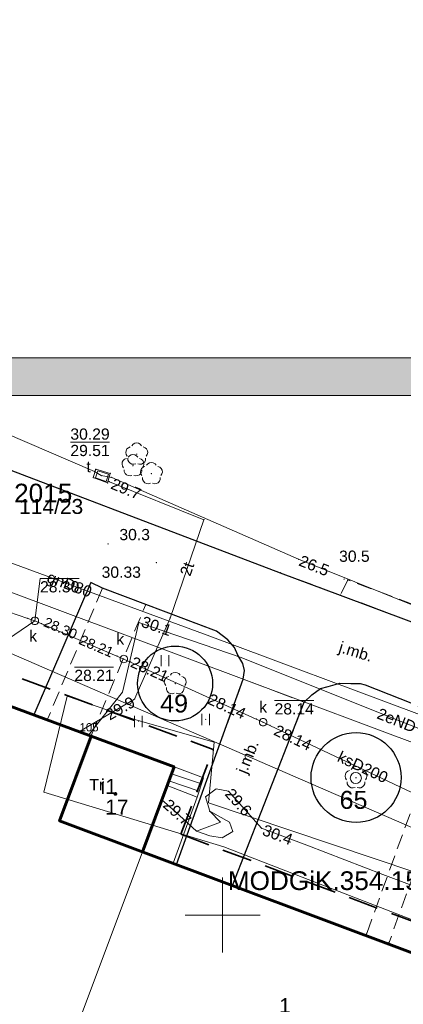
# Model space of a CAD drawing. Extents: x 5468194 to 5468404, y 5919486 to 5919674.
# Tile 10 of 13: x 5468336 to 5468362, y 5919594 to 5919660. Entities that reach past the tile are written whole.
import ezdxf
from ezdxf.enums import TextEntityAlignment as Align

# ---------------------------------------------------------------- set-up
doc = ezdxf.new("R2010")
doc.units = 0
doc.header["$PDSIZE"] = 0.75
doc.linetypes.add('PRZER2-1', pattern=[3, 2, -1])
doc.linetypes.add('PRZER3-1', pattern=[4, 3, -1])
doc.layers.get('0').update_dxf_attribs({"color": 253, "linetype": 'CONTINUOUS', "lineweight": 13})
for name, color, linetype, lineweight in [('GESBLO', 253, 'CONTINUOUS', 18), ('GESBLO_O', 253, 'CONTINUOUS', 18), ('GESBZO', 253, 'CONTINUOUS', 50), ('GESBZO_O', 253, 'CONTINUOUS', 50), ('GESDZI', 30, 'CONTINUOUS', 18), ('GESDZI_O', 30, 'CONTINUOUS', 18), ('GESSCH', 253, 'CONTINUOUS', 18), ('GOSRBG', 253, 'CONTINUOUS', 18), ('GOSRBG_O', 253, 'CONTINUOUS', 18), ('GSLKRW', 253, 'CONTINUOUS', 25), ('GSPPRB', 253, 'CONTINUOUS', 20), ('GSPPRB_O', 253, 'CONTINUOUS', 20), ('GSPRDL', 253, 'CONTINUOUS', 18), ('GSPWPN', 253, 'CONTINUOUS', 13), ('GSPWPN_O', 253, 'CONTINUOUS', 13), ('GSPWPS', 253, 'CONTINUOUS', 13), ('GSPWPS_O', 253, 'CONTINUOUS', 13), ('GSSKOA', 253, 'PRZER3-1', 18), ('GSSKOA_O', 253, 'PRZER3-1', 18), ('GSSKOD', 253, 'PRZER2-1', 18), ('GSSUTR', 253, 'PRZER2-1', 18), ('GULEPR', 253, 'CONTINUOUS', 18), ('GULEPR_O', 253, 'CONTINUOUS', 18), ('GULGPR', 253, 'CONTINUOUS', 18), ('GULGPR_O', 253, 'CONTINUOUS', 18), ('GULKPR', 253, 'CONTINUOUS', 18), ('GULKPR_O', 253, 'CONTINUOUS', 18), ('GULTPR', 253, 'CONTINUOUS', 18), ('GULTPR_O', 253, 'CONTINUOUS', 18), ('GUPETS', 253, 'CONTINUOUS', 18), ('GUPETS_O', 253, 'CONTINUOUS', 18), ('GUPIWZ', 253, 'CONTINUOUS', 18), ('GUPIWZ_O', 253, 'CONTINUOUS', 18), ('GUPKSD', 253, 'CONTINUOUS', 18), ('GUPPRZ', 253, 'CONTINUOUS', 18), ('GUPPRZ_O', 253, 'CONTINUOUS', 18), ('GUSIKP', 253, 'CONTINUOUS', 18), ('ZZ_budynek - termomodernizacja', 250, 'CONTINUOUS', 60), ('ZZ_korona', 94, 'CONTINUOUS', 30), ('ZZ_ramka', 250, 'CONTINUOUS', 13), ('ZZ_rzeczywisty obwód pnia', 6, 'CONTINUOUS', 13), ('ZZ_waloryzacja A', 30, 'CONTINUOUS', 30), ('ZZ_waloryzacja B', 5, 'CONTINUOUS', 30), ('ZZ_zakres oddziaływania prac', 40, 'PRZER2-1', 35)]:
    doc.layers.add(name, color=color, linetype=linetype, lineweight=lineweight)
doc.styles.add('GEO-INFO', font='arial.ttf')

# ---------------------------------------------------------------- blocks, each defined once
blk = doc.blocks.new('POINT')
at = {"color": 0}
blk.add_point((0, 0), dxfattribs=at)
blk = doc.blocks.new('KOLO')
blk.add_hatch(color=0).paths.add_polyline_path([(-0.5, 0), (-0.482963, -0.12941), (-0.433013, -0.25), (-0.353553, -0.353553), (-0.25, -0.433013), (-0.12941, -0.482963), (0, -0.5), (0.12941, -0.482963), (0.25, -0.433013), (0.353553, -0.353553), (0.433013, -0.25), (0.482963, -0.12941), (0.5, 0), (0.482963, 0.12941), (0.433013, 0.25), (0.353553, 0.353553), (0.25, 0.433013), (0.12941, 0.482963), (0, 0.5), (-0.12941, 0.482963), (-0.25, 0.433013), (-0.353553, 0.353553), (-0.433013, 0.25), (-0.482963, 0.12941)])
blk = doc.blocks.new('PROSTOKAT1_5-1_PELNY')
at = {"color": 0}
blk.add_lwpolyline([(0.75, -0.5), (-0.75, -0.5), (-0.75, 0.5), (0.75, 0.5)], close=True, dxfattribs=at)
blk = doc.blocks.new('SPTRW')
at = {"color": 0}
for points in [[(-0.51332, 0.7233), (-0.51332, -0.7767)], [(0.48668, -0.7767), (0.48668, 0.7233)]]:
    blk.add_lwpolyline(points, dxfattribs=at)
blk = doc.blocks.new('SPDLP')
blk.add_hatch(color=0).paths.add_polyline_path([(0, -0.09), (0.027812, -0.085595), (0.052901, -0.072812), (0.072812, -0.052901), (0.085595, -0.027812), (0.09, 0), (0.085595, 0.027812), (0.072812, 0.052901), (0.052901, 0.072812), (0.027812, 0.085595), (0, 0.09), (-0.027812, 0.085595), (-0.052901, 0.072812), (-0.072812, 0.052901), (-0.085595, 0.027812), (-0.09, 0), (-0.085595, -0.027812), (-0.072812, -0.052901), (-0.052901, -0.072812), (-0.027812, -0.085595)])
at = {"color": 0}
for points in [[(-0.648554, 1.126667), (-0.481106, 1.325358), (-0.255912, 1.454989), (0, 1.5), (0.255912, 1.454989), (0.481106, 1.325358), (0.648554, 1.126667)], [(-1.271938, -0.268652), (-1.40916, -0.048001), (-1.462858, 0.20623), (-1.426585, 0.463525), (-1.304695, 0.693003), (-1.11182, 0.867117), (-0.871109, 0.964971)], [(0.871109, 0.964971), (1.11182, 0.867117), (1.304695, 0.693003), (1.426585, 0.463525), (1.462858, 0.20623), (1.40916, -0.048001), (1.271938, -0.268652)], [(-0.137547, -1.292703), (-0.389802, -1.355024), (-0.648184, -1.327532), (-0.881678, -1.213525), (-1.062258, -1.026689), (-1.168249, -0.78945), (-1.186929, -0.530282)], [(1.186929, -0.530282), (1.168249, -0.78945), (1.062258, -1.026689), (0.881678, -1.213525), (0.648184, -1.327532), (0.389802, -1.355024), (0.137547, -1.292703)]]:
    blk.add_lwpolyline(points, dxfattribs=at)
blk = doc.blocks.new('OKRAG_PELNY')
at = {"color": 0}
blk.add_lwpolyline([(0, 0.5), (0.12941, 0.482963), (0.25, 0.433013), (0.353553, 0.353553), (0.433013, 0.25), (0.482963, 0.12941), (0.5, 0), (0.482963, -0.12941), (0.433013, -0.25), (0.353553, -0.353553), (0.25, -0.433013), (0.12941, -0.482963), (0, -0.5), (-0.12941, -0.482963), (-0.25, -0.433013), (-0.353553, -0.353553), (-0.433013, -0.25), (-0.482963, -0.12941), (-0.5, 0), (-0.482963, 0.12941), (-0.433013, 0.25), (-0.353553, 0.353553), (-0.25, 0.433013), (-0.12941, 0.482963)], close=True, dxfattribs=at)

msp = doc.modelspace()

# ---------------------------------------------------------------- hatches: boundary and pattern name
at = {"layer": 'ZZ_ramka', "true_color": 0xffffff}
h = msp.add_hatch(color=7, dxfattribs=at)
h.paths.add_polyline_path([(5468401.523, 5919491.204), (5468201.523, 5919491.204), (5468201.523, 5919634.704), (5468401.523, 5919634.704)], flags=16)
h.paths.add_polyline_path([(5468194.023, 5919637.204), (5468404.023, 5919637.204), (5468404.023, 5919488.704), (5468194.023, 5919488.704)])

# ---------------------------------------------------------------- linework, layer by layer
at = {"linetype": 'Continuous', "lineweight": 13, "elevation": 100, "flags": 128}
for points in [[(5468350, 5919597.5), (5468350, 5919602.5)], [(5468347.5, 5919600), (5468352.5, 5919600)]]:
    msp.add_lwpolyline(points, dxfattribs=at)
at = {"layer": 'GESBLO', "linetype": 'Continuous', "lineweight": 18, "elevation": 10.18}
for points in [[(5468324.608, 5919550.595), (5468340.223, 5919592.394), (5468344.651, 5919604.234), (5468339.13, 5919606.287), (5468341.233, 5919611.948), (5468335.033, 5919614.243), (5468328.674, 5919597.162), (5468320.465, 5919575.139), (5468292.6, 5919585.725), (5468302.084, 5919611.222), (5468287.766, 5919616.312), (5468277.091, 5919588.06), (5468273.766, 5919579.265), (5468316.018, 5919563.219), (5468312.976, 5919555.043)], [(5468363.645, 5919583.746), (5468368.102, 5919595.426), (5468344.651, 5919604.234), (5468340.223, 5919592.394)]]:
    msp.add_lwpolyline(points, close=True, dxfattribs=at)
at = {"layer": 'GESBZO', "linetype": 'Continuous', "lineweight": 50, "elevation": 10.18}
for points in [[(5468324.608, 5919550.595), (5468340.223, 5919592.394), (5468363.645, 5919583.746), (5468368.102, 5919595.426), (5468344.651, 5919604.234), (5468339.13, 5919606.287), (5468341.233, 5919611.948), (5468335.033, 5919614.243), (5468328.674, 5919597.162), (5468320.465, 5919575.139), (5468292.6, 5919585.725), (5468302.084, 5919611.222), (5468287.766, 5919616.312), (5468277.091, 5919588.06), (5468273.766, 5919579.265), (5468316.018, 5919563.219), (5468312.976, 5919555.043)], [(5468346.764, 5919609.895), (5468344.651, 5919604.234), (5468339.13, 5919606.287), (5468341.233, 5919611.948)]]:
    msp.add_lwpolyline(points, close=True, dxfattribs=at)
at = {"layer": 'GESDZI', "linetype": 'Continuous', "lineweight": 18, "elevation": 10.22}
for points in [[(5468275.114, 5919656.356), (5468275.54, 5919655.03), (5468276.59, 5919652.23), (5468277.95, 5919649.56), (5468279.68, 5919646.93), (5468281.69, 5919644.67), (5468283.94, 5919642.67), (5468286.47, 5919640.95), (5468289.38, 5919639.2), (5468295.57, 5919636.55), (5468302.78, 5919633.88), (5468315.05, 5919629.35), (5468371.88, 5919608.07), (5468381.59, 5919595.7), (5468386.34, 5919605.41), (5468396.01, 5919601.52), (5468401.165, 5919609.409)], [(5468342.3, 5919490.53), (5468380.89, 5919593.82), (5468381.59, 5919595.7), (5468371.88, 5919608.07), (5468315.05, 5919629.35), (5468302.78, 5919633.88), (5468295.57, 5919636.55), (5468289.38, 5919639.2), (5468286.47, 5919640.95), (5468283.94, 5919642.67), (5468281.69, 5919644.67), (5468279.68, 5919646.93), (5468277.95, 5919649.56), (5468276.59, 5919652.23), (5468275.54, 5919655.03), (5468275.114, 5919656.356)]]:
    msp.add_lwpolyline(points, dxfattribs=at)
at = {"layer": 'GESSCH', "linetype": 'Continuous', "lineweight": 18, "elevation": 10.18}
for points in [[(5468346.764, 5919609.895), (5468348.734, 5919609.164), (5468348.309, 5919607.882), (5468346.302, 5919608.656)], [(5468346.302, 5919608.656), (5468348.309, 5919607.882), (5468346.708, 5919603.461), (5468344.651, 5919604.234)]]:
    msp.add_lwpolyline(points, close=True, dxfattribs=at)
at = {"layer": 'GESSCH', "linetype": 'Continuous', "lineweight": 18, "elevation": 10.18, "flags": 128}
for points in [[(5468348.6, 5919608.76), (5468346.589, 5919609.426)], [(5468348.443, 5919608.285), (5468346.414, 5919608.957)]]:
    msp.add_lwpolyline(points, dxfattribs=at)
at = {"layer": 'GOSRBG', "linetype": 'Continuous', "lineweight": 18, "elevation": 10.04}
for points in [[(5468265.344, 5919659.794), (5468259.784, 5919650.547), (5468390.529, 5919593.714), (5468400.349, 5919607.998), (5468401.028, 5919609.037)], [(5468344.206, 5919613.044), (5468339.634, 5919614.611), (5468338.067, 5919608.211), (5468350.084, 5919604.554), (5468370.983, 5919596.455), (5468367.979, 5919580.258), (5468364.975, 5919561.449), (5468375.682, 5919554.637), (5468380.283, 5919552.873)], [(5468381.743, 5919556.827), (5468378.31, 5919558.131), (5468368.906, 5919564.662), (5468373.869, 5919599.146), (5468349.052, 5919607.505), (5468349.443, 5919611.554), (5468344.206, 5919613.044)]]:
    msp.add_lwpolyline(points, dxfattribs=at)
at = {"layer": 'GSLKRW', "linetype": 'Continuous', "lineweight": 25, "elevation": 10.18}
for points in [[(5468330.71, 5919631.68), (5468353.84, 5919622.86)], [(5468351.382, 5919615.744), (5468351.471, 5919616.339), (5468351.358, 5919616.799), (5468351.009, 5919617.364), (5468350.785, 5919617.88), (5468350.358, 5919618.385), (5468349.582, 5919618.957), (5468344.87, 5919620.74), (5468341.98, 5919621.83), (5468341.209, 5919622.202), (5468337.396, 5919613.369)], [(5468346.922, 5919603.381), (5468351.382, 5919615.744)], [(5468355.449, 5919614.221), (5468355.952, 5919614.703), (5468356.527, 5919615.129), (5468357.05, 5919615.269), (5468357.81, 5919615.479), (5468358.551, 5919615.462), (5468359.17, 5919615.462), (5468359.51, 5919615.366), (5468364.86, 5919613.27)], [(5468350.657, 5919601.979), (5468355.449, 5919614.221)]]:
    msp.add_lwpolyline(points, dxfattribs=at)
msp.add_lwpolyline([(5468353.84, 5919622.86), (5468357.85, 5919621.37), (5468373.78, 5919615.39, -0.061384), (5468375.81, 5919614.36, -0.063108), (5468378.16, 5919612.42, -0.057977), (5468380.58, 5919609.19), (5468382.05, 5919606.55), (5468383.2, 5919604.88), (5468384.53, 5919603.31), (5468384.927, 5919602.967), (5468387.19, 5919601.01), (5468389.12, 5919599.81)], format="xyb", dxfattribs=at)
at = {"layer": 'GSPPRB', "linetype": 'Continuous', "lineweight": 20}
for p in [(5468341.45, 5919629.63, 10.28), (5468341.54, 5919629.77, 10.28), (5468342.5, 5919629.49, 10.28), (5468341.37, 5919629.22, 10.28), (5468342.33, 5919628.86, 10.28), (5468342.45, 5919628.94, 10.28), (5468342.6, 5919629.23, 10.28), (5468348.75, 5919626.4, 10.28), (5468353.84, 5919622.86, 10.28), (5468358.35, 5919622.38, 10.28), (5468341.98, 5919621.83, 10.28), (5468357.85, 5919621.37, 10.28), (5468344.87, 5919620.74, 10.28), (5468346.5, 5919619.83, 10.28), (5468344.13, 5919614.43, 10.28), (5468338.34, 5919613.12, 10.28), (5468342.131, 5919613.379, 10.28), (5468340.45, 5919612.27, 10.28), (5468341.06, 5919612.012, 10.28), (5468341.26, 5919612.03, 10.28), (5468345.941, 5919607.69, 10.28), (5468349.142, 5919606.935, 10.28), (5468359.61, 5919598.78, 10.28), (5468361.11, 5919598.18, 10.28)]:
    msp.add_point(p, dxfattribs=at)
at = {"layer": 'GSSKOA', "linetype": 'PRZER3-1', "lineweight": 18, "ltscale": 0.5, "elevation": 10.18}
for points in [[(5468373.78, 5919615.39), (5468357.85, 5919621.37), (5468353.84, 5919622.86), (5468330.71, 5919631.68)], [(5468335.033, 5919614.243), (5468337.396, 5919613.369), (5468341.209, 5919622.202), (5468341.98, 5919621.83), (5468344.87, 5919620.74), (5468349.582, 5919618.957), (5468350.358, 5919618.385), (5468350.785, 5919617.88), (5468351.009, 5919617.364), (5468351.358, 5919616.799), (5468351.471, 5919616.339), (5468351.382, 5919615.744), (5468355.449, 5919614.221), (5468355.952, 5919614.703), (5468356.527, 5919615.129), (5468357.05, 5919615.269), (5468357.81, 5919615.479), (5468358.551, 5919615.462), (5468359.17, 5919615.462), (5468359.51, 5919615.366), (5468364.86, 5919613.27)], [(5468346.922, 5919603.381), (5468351.382, 5919615.744), (5468355.449, 5919614.221)], [(5468355.449, 5919614.221), (5468350.657, 5919601.979)]]:
    msp.add_lwpolyline(points, dxfattribs=at)
at = {"layer": 'GSSKOD', "linetype": 'PRZER2-1', "lineweight": 18, "ltscale": 0.5, "elevation": 10.18}
for points in [[(5468387.605, 5919616.776), (5468388.15, 5919613.7), (5468388.44, 5919611.54), (5468388.66, 5919609.61), (5468389, 5919605.04, -0.185066), (5468387.53, 5919603.02), (5468386.59, 5919603), (5468385.22, 5919604.26), (5468384.48, 5919604.99), (5468383.93, 5919605.78), (5468382.81, 5919607.44), (5468381.61, 5919609.64), (5468380.45, 5919611.41), (5468378.95, 5919613.28), (5468377.49, 5919614.52), (5468376.49, 5919615.27, 0.059951), (5468373.95, 5919616.53), (5468358.35, 5919622.38), (5468357.85, 5919621.37)], [(5468357.85, 5919621.37), (5468373.78, 5919615.39, -0.061384), (5468375.81, 5919614.36, -0.063108), (5468378.16, 5919612.42, -0.057977), (5468380.58, 5919609.19), (5468382.05, 5919606.55, 0.049931), (5468384.53, 5919603.31), (5468387.19, 5919601.01), (5468389.12, 5919599.81), (5468394.08, 5919607.08, -0.387526), (5468392.04, 5919606.87, -0.077498), (5468391.35, 5919607.6, -0.084562), (5468390.49, 5919610.14), (5468389.731, 5919616.028)]]:
    msp.add_lwpolyline(points, format="xyb", dxfattribs=at)
for points in [[(5468341.26, 5919612.03), (5468344.87, 5919620.74), (5468341.98, 5919621.83), (5468338.34, 5919613.12), (5468338.303, 5919613.032)], [(5468341.233, 5919611.948), (5468341.26, 5919612.03)]]:
    msp.add_lwpolyline(points, dxfattribs=at)
msp.add_lwpolyline([(5468361.07, 5919598.068), (5468359.558, 5919598.636), (5468359.61, 5919598.78), (5468364.86, 5919613.27), (5468366.3, 5919612.73), (5468361.11, 5919598.18)], close=True, dxfattribs=at)
at = {"layer": 'GSSUTR', "linetype": 'PRZER2-1', "lineweight": 18, "ltscale": 0.5, "elevation": 10.1}
for points in [[(5468346.167, 5919617.012), (5468346.157, 5919616.992), (5468346.177, 5919616.992)], [(5468344.388, 5919612.949), (5468344.378, 5919612.929), (5468344.398, 5919612.929)], [(5468348.871, 5919613.087), (5468348.861, 5919613.067), (5468348.881, 5919613.067)]]:
    msp.add_lwpolyline(points, close=True, dxfattribs=at)
at = {"layer": 'GULEPR', "linetype": 'Continuous', "lineweight": 18, "elevation": 10.14}
for points in [[(5468342.131, 5919613.379), (5468343.315, 5919614.893), (5468344.421, 5919619.535), (5468351.239, 5919617.193), (5468357.055, 5919614.872), (5468372.167, 5919608.837)], [(5468342.131, 5919613.379), (5468341.06, 5919612.012)], [(5468349.142, 5919606.935), (5468348.852, 5919607.894), (5468349.579, 5919608.441), (5468350.386, 5919608.272), (5468352.599, 5919605.794), (5468355.624, 5919604.673), (5468360.688, 5919602.705), (5468376.875, 5919596.643), (5468373.732, 5919592.033), (5468370.197, 5919586.927), (5468376.818, 5919581.897), (5468372.98, 5919576.006), (5468371.781, 5919572.404), (5468368.422, 5919561.865), (5468373.414, 5919559.16), (5468378.463, 5919556.455), (5468381.19, 5919555.329)], [(5468345.941, 5919607.69), (5468346.825, 5919606.913), (5468348.269, 5919605.613)], [(5468349.142, 5919606.935), (5468349.855, 5919606.213), (5468348.269, 5919605.613)], [(5468348.269, 5919605.613), (5468349.154, 5919605.287), (5468349.979, 5919605.163), (5468350.68, 5919605.592), (5468350.465, 5919606.201), (5468349.142, 5919606.935)]]:
    msp.add_lwpolyline(points, dxfattribs=at)
at = {"layer": 'GULGPR', "linetype": 'Continuous', "lineweight": 18, "elevation": 10.14}
msp.add_lwpolyline([(5468311.93, 5919632.65), (5468317.947, 5919630.162), (5468330.422, 5919625.536), (5468349.151, 5919618.632), (5468362.952, 5919613.471), (5468375.881, 5919608.701), (5468388.184, 5919602.932), (5468397.234, 5919598.765)], dxfattribs=at)
at = {"layer": 'GULKPR', "linetype": 'Continuous', "lineweight": 18, "elevation": 10.14}
for points in [[(5468317.815, 5919626.434), (5468318.287, 5919626.271), (5468337.002, 5919619.816), (5468337.475, 5919619.652)], [(5468335.23, 5919618.12), (5468337.475, 5919619.652)], [(5468337.475, 5919619.652), (5468337.934, 5919619.455), (5468342.951, 5919617.298), (5468343.41, 5919617.1)], [(5468343.41, 5919617.1), (5468343.865, 5919616.893), (5468352.245, 5919613.087), (5468352.7, 5919612.88)], [(5468352.7, 5919612.88), (5468353.152, 5919612.666), (5468366.584, 5919606.324), (5468367.036, 5919606.11)]]:
    msp.add_lwpolyline(points, dxfattribs=at)
at = {"layer": 'GULTPR', "linetype": 'Continuous', "lineweight": 18, "elevation": 10.14}
for points in [[(5468311.754, 5919643.464), (5468327.95, 5919635.44), (5468341.45, 5919629.63), (5468341.906, 5919629.348)], [(5468342.368, 5919629.001), (5468342.45, 5919628.94), (5468348.75, 5919626.4), (5468346.5, 5919619.83), (5468344.13, 5919614.43), (5468340.45, 5919612.27)], [(5468341.906, 5919629.348), (5468342.6, 5919629.23), (5468355.07, 5919623.76), (5468377.49, 5919614.74), (5468393.99, 5919600.88), (5468397.532, 5919599.573)]]:
    msp.add_lwpolyline(points, dxfattribs=at)
at = {"layer": 'GUPPRZ_O', "linetype": 'Continuous', "lineweight": 9, "elevation": 10.8, "flags": 128}
for points in [[(5468339.844, 5919631.574), (5468342.464, 5919631.574)], [(5468340.441, 5919622.475), (5468337.82, 5919622.475), (5468337.475, 5919619.652)], [(5468337.82, 5919622.475), (5468340.441, 5919622.475)], [(5468340.111, 5919616.559), (5468342.732, 5919616.559)], [(5468353.466, 5919614.324), (5468356.087, 5919614.324)]]:
    msp.add_lwpolyline(points, dxfattribs=at)
at = {"layer": 'GUSIKP', "linetype": 'Continuous', "lineweight": 18, "elevation": 10.14}
msp.add_lwpolyline([(5468341.37, 5919629.22), (5468342.33, 5919628.86), (5468342.5, 5919629.49), (5468341.54, 5919629.77)], close=True, dxfattribs=at)
at = {"layer": 'ZZ_budynek - termomodernizacja', "elevation": 10.18}
for points in [[(5468306, 5919605.557), (5468312.469, 5919622.607), (5468335.033, 5919614.243), (5468320.473, 5919575.136), (5468292.6, 5919585.725), (5468302.084, 5919611.222), (5468287.766, 5919616.312), (5468273.766, 5919579.265), (5468316.018, 5919563.219), (5468312.976, 5919555.043), (5468324.608, 5919550.595), (5468340.223, 5919592.394), (5468363.645, 5919583.746), (5468368.102, 5919595.426), (5468339.13, 5919606.287), (5468341.233, 5919611.948), (5468335.033, 5919614.243)], [(5468341.233, 5919611.948), (5468346.764, 5919609.895), (5468344.651, 5919604.234)]]:
    msp.add_lwpolyline(points, dxfattribs=at)
at = {"layer": 'ZZ_korona'}
for centre, radius in [((5468346.831, 5919615.464), 2.5), ((5468358.902, 5919609.186), 3)]:
    msp.add_circle(centre, radius, dxfattribs=at)
at = {"layer": 'ZZ_ramka', "elevation": 10.06}
for points in [[(5468194.023, 5919637.204), (5468404.023, 5919637.204), (5468404.023, 5919488.704), (5468194.023, 5919488.704)], [(5468401.523, 5919491.204), (5468201.523, 5919491.204), (5468201.523, 5919634.704), (5468401.523, 5919634.704)]]:
    msp.add_lwpolyline(points, close=True, dxfattribs=at)
at = {"layer": 'ZZ_rzeczywisty obwód pnia'}
msp.add_circle((5468358.886, 5919609.153), 0.37, dxfattribs=at)
at = {"layer": 'ZZ_zakres oddziaływania prac', "elevation": 10.18}
for points in [[(5468311.317, 5919625.169), (5468349.375, 5919611.051)], [(5468347.216, 5919605.396), (5468349.375, 5919611.051)], [(5468347.216, 5919605.396), (5468370.657, 5919596.582)]]:
    msp.add_lwpolyline(points, dxfattribs=at)

# ---------------------------------------------------------------- block references
at = {"layer": 'GSPRDL', "lineweight": 18, "xscale": 0.5, "yscale": 0.5}
for p in [(5468344.27, 5919630.78, 10.12), (5468344.02, 5919630.01, 10.12), (5468345.25, 5919629.48, 10.12), (5468346.84, 5919615.46, 10.12), (5468358.9, 5919609.17, 10.12)]:
    msp.add_blockref('SPDLP', p, dxfattribs=at)
at = {"layer": 'GSPWPN', "lineweight": 13, "xscale": 0.09, "yscale": 0.09}
for p in [(5468342.364, 5919624.786, 10.08), (5468358.108, 5919622.434, 10.08)]:
    msp.add_blockref('KOLO', p, dxfattribs=at)
at = {"layer": 'GSPWPS', "lineweight": 13, "xscale": 0.09, "yscale": 0.09}
for p in [(5468341.54, 5919629.77, 10.08), (5468342.5, 5919629.49, 10.08), (5468341.37, 5919629.22, 10.08), (5468342.33, 5919628.86, 10.08), (5468345.584, 5919623.539, 10.08)]:
    msp.add_blockref('KOLO', p, dxfattribs=at)
at = {"layer": 'GSSUTR', "lineweight": 18, "xscale": 0.5, "yscale": 0.5}
for p in [(5468346.167, 5919617.002, 10.1), (5468344.388, 5919612.939, 10.1), (5468348.871, 5919613.077, 10.1)]:
    msp.add_blockref('SPTRW', p, dxfattribs=at)
at = {"layer": 'GUPETS', "lineweight": 18, "xscale": 0.25, "yscale": 0.25}
msp.add_blockref('KOLO', (5468342.852, 5919608.09, 10.16), dxfattribs=at)
at = {"layer": 'GUPIWZ', "lineweight": 18, "xscale": 0.5, "yscale": 0.5, "rotation": 341.7275893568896}
msp.add_blockref('PROSTOKAT1_5-1_PELNY', (5468341.95, 5919629.32, 10.18), dxfattribs=at)
at = {"layer": 'GUPIWZ', "lineweight": 18, "xscale": 0.5, "yscale": 0.5}
for p in [(5468337.475, 5919619.652, 10.18), (5468343.41, 5919617.1, 10.18), (5468352.7, 5919612.88, 10.18)]:
    msp.add_blockref('OKRAG_PELNY', p, dxfattribs=at)
at = {"layer": 'GUPKSD', "lineweight": 18, "xscale": 0.5, "yscale": 0.5}
for p in [(5468337.475, 5919619.652, 10.16), (5468343.41, 5919617.1, 10.16), (5468352.7, 5919612.88, 10.16)]:
    msp.add_blockref('POINT', p, dxfattribs=at)
at = {"layer": 'GUPPRZ', "lineweight": 18}
for p in [(5468341.45, 5919629.63, 10.16), (5468341.906, 5919629.348, 10.16), (5468342.45, 5919628.94, 10.16), (5468342.6, 5919629.23, 10.16), (5468355.07, 5919623.76, 10.16), (5468337.002, 5919619.816, 10.16), (5468337.475, 5919619.652, 10.16), (5468344.421, 5919619.535, 10.16), (5468337.934, 5919619.455, 10.16), (5468342.951, 5919617.298, 10.16), (5468343.41, 5919617.1, 10.16), (5468343.865, 5919616.893, 10.16), (5468344.13, 5919614.43, 10.16), (5468352.245, 5919613.087, 10.16), (5468352.7, 5919612.88, 10.16), (5468353.152, 5919612.666, 10.16), (5468350.386, 5919608.272, 10.16), (5468352.599, 5919605.794, 10.16), (5468348.269, 5919605.613, 10.16)]:
    msp.add_blockref('POINT', p, dxfattribs=at)

# ---------------------------------------------------------------- texts
at = {"layer": 'GESBLO_O', "linetype": 'Continuous', "lineweight": 0, "style": 'GEO-INFO'}
msp.add_text('1', height=1, dxfattribs=at).set_placement((5468354.163, 5919593.955, 10.8), align=Align.MIDDLE)
at = {"layer": 'GESBZO_O', "linetype": 'Continuous', "lineweight": 0, "style": 'GEO-INFO'}
msp.add_text('i1', height=1, dxfattribs=at).set_placement((5468342.947, 5919608.09, 10.8), align=Align.RIGHT)
msp.add_text('17', height=1, dxfattribs=at).set_placement((5468342.947, 5919607.715, 10.8), align=Align.TOP_CENTER)
at = {"layer": 'GESDZI_O', "linetype": 'Continuous', "lineweight": 0, "style": 'GEO-INFO'}
msp.add_text('114/23', height=1, dxfattribs=at).set_placement((5468338.564, 5919627.288, 10.8), align=Align.MIDDLE_CENTER)
at = {"layer": 'GOSRBG_O', "linetype": 'Continuous', "lineweight": 0, "style": 'GEO-INFO'}
for s, p in [('MODGiK.354.118.2015', (5468330.899, 5919628.181, 10.8)), ('MODGiK.354.1533.2015', (5468359.905, 5919602.299, 10.8))]:
    msp.add_text(s, height=1.25, dxfattribs=at).set_placement(p, align=Align.MIDDLE_CENTER)
at = {"layer": 'GSPPRB_O', "linetype": 'Continuous', "lineweight": 0, "style": 'GEO-INFO'}
msp.add_text('105', height=0.55, dxfattribs=at).set_placement((5468340.45, 5919612.27, 10.8))
at = {"layer": 'GSPWPN_O', "linetype": 'Continuous', "lineweight": 0, "style": 'GEO-INFO'}
for s, p in [('30.3', (5468343.114, 5919625.036, 10.8)), ('30.5', (5468357.77, 5919623.591, 10.8))]:
    msp.add_text(s, height=0.75, dxfattribs=at).set_placement(p)
at = {"layer": 'GSPWPS_O', "linetype": 'Continuous', "lineweight": 0, "style": 'GEO-INFO'}
msp.add_text('30.33', height=0.75, dxfattribs=at).set_placement((5468341.93, 5919622.524, 10.8))
at = {"layer": 'GSSKOA_O', "linetype": 'Continuous', "lineweight": 0, "style": 'GEO-INFO'}
for rotation, p in [(342.83091, (5468358.86, 5919617.509, 10.8)), (67.99654, (5468351.748, 5919610.537, 10.8))]:
    msp.add_text('j.mb.', height=0.75, rotation=rotation, dxfattribs=at).set_placement(p, align=Align.MIDDLE)
at = {"layer": 'GULEPR_O', "linetype": 'Continuous', "lineweight": 0, "style": 'GEO-INFO'}
msp.add_text('2eND', height=0.75, rotation=338.23082, dxfattribs=at).set_placement((5468361.61, 5919613.011, 10.8), align=Align.MIDDLE)
at = {"layer": 'GULGPR_O', "linetype": 'Continuous', "lineweight": 0, "style": 'GEO-INFO'}
msp.add_text('gnD80', height=0.75, rotation=339.76309, dxfattribs=at).set_placement((5468339.787, 5919622.084, 10.8), align=Align.MIDDLE_CENTER)
at = {"layer": 'GULKPR_O', "linetype": 'Continuous', "lineweight": 0, "style": 'GEO-INFO'}
msp.add_text('ksD200', height=0.75, rotation=334.72102, dxfattribs=at).set_placement((5468359.36, 5919609.897, 10.8), align=Align.MIDDLE)
at = {"layer": 'GULTPR_O', "linetype": 'Continuous', "lineweight": 0, "style": 'GEO-INFO'}
msp.add_text('2t', height=0.75, rotation=71.09542, dxfattribs=at).set_placement((5468347.625, 5919623.115, 10.8), align=Align.MIDDLE_CENTER)
at = {"layer": 'GUPETS_O', "linetype": 'Continuous', "lineweight": 0, "style": 'GEO-INFO'}
msp.add_text('Tr', height=0.75, dxfattribs=at).set_placement((5468342.102, 5919608.34, 10.8), align=Align.RIGHT)
at = {"layer": 'GUPIWZ_O', "linetype": 'Continuous', "lineweight": 0, "style": 'GEO-INFO'}
for s, p in [('t', (5468341.2, 5919629.57, 10.8)), ('k', (5468337.621, 5919618.266, 10.8)), ('k', (5468343.434, 5919618.062, 10.8)), ('k', (5468352.965, 5919613.524, 10.8))]:
    msp.add_text(s, height=0.75, dxfattribs=at).set_placement(p, align=Align.RIGHT)
at = {"layer": 'GUPPRZ_O', "linetype": 'Continuous', "lineweight": 0, "style": 'GEO-INFO'}
for s, p in [('30.29', (5468339.844, 5919631.747)), ('29.51', (5468339.844, 5919630.652))]:
    msp.add_text(s, height=0.75, dxfattribs=at).set_placement(p)
for s, height, rotation, p in [('29.7', 0.75, 337.78633, (5468342.616, 5919628.847, 10.8)), ('26.5', 0.75, 338.39369, (5468355.159, 5919623.714, 10.8)), ('28.30', 0.6607, 336.72873, (5468338.127, 5919619.62, 10.8)), ('30.1', 0.75, 341.03914, (5468344.631, 5919619.635, 10.8)), ('28.21', 0.675, 336.72873, (5468340.507, 5919618.429, 10.8)), ('28.21', 0.75, 335.56999, (5468343.94, 5919616.955, 10.8)), ('28.14', 0.75, 335.56999, (5468349.094, 5919614.485, 10.8)), ('28.14', 0.75, 334.72102, (5468353.504, 5919612.409, 10.8)), ('29.6', 0.75, 311.76633, (5468350.381, 5919608.303, 10.8)), ('29.7', 0.75, 317.99435, (5468346.217, 5919607.543, 10.8)), ('30.4', 0.75, 339.47152, (5468352.715, 5919605.724, 10.8))]:
    msp.add_text(s, height=height, rotation=rotation, dxfattribs=at).set_placement(p, align=Align.MIDDLE_LEFT)
for s, p in [('28.30', (5468337.82, 5919621.923)), ('28.21', (5468340.111, 5919616.006)), ('28.14', (5468353.466, 5919613.771))]:
    msp.add_text(s, height=0.75, dxfattribs=at).set_placement(p, align=Align.MIDDLE_LEFT)
msp.add_text('29.9', height=0.75, rotation=29.53362, dxfattribs=at).set_placement((5468344.058, 5919614.315, 10.8), align=Align.MIDDLE_RIGHT)
at = {"layer": 'ZZ_waloryzacja A', "insert": (5468357.802, 5919608.295), "char_height": 1.2, "attachment_point": 1}
msp.add_mtext('{\\fArial|b0|i0|c238|p34;65}', dxfattribs=at)
at = {"layer": 'ZZ_waloryzacja B', "insert": (5468345.831, 5919614.731), "char_height": 1.2, "attachment_point": 1}
msp.add_mtext('{\\fArial|b0|i0|c238|p34;49}', dxfattribs=at)

doc.saveas('drawing.dxf')
